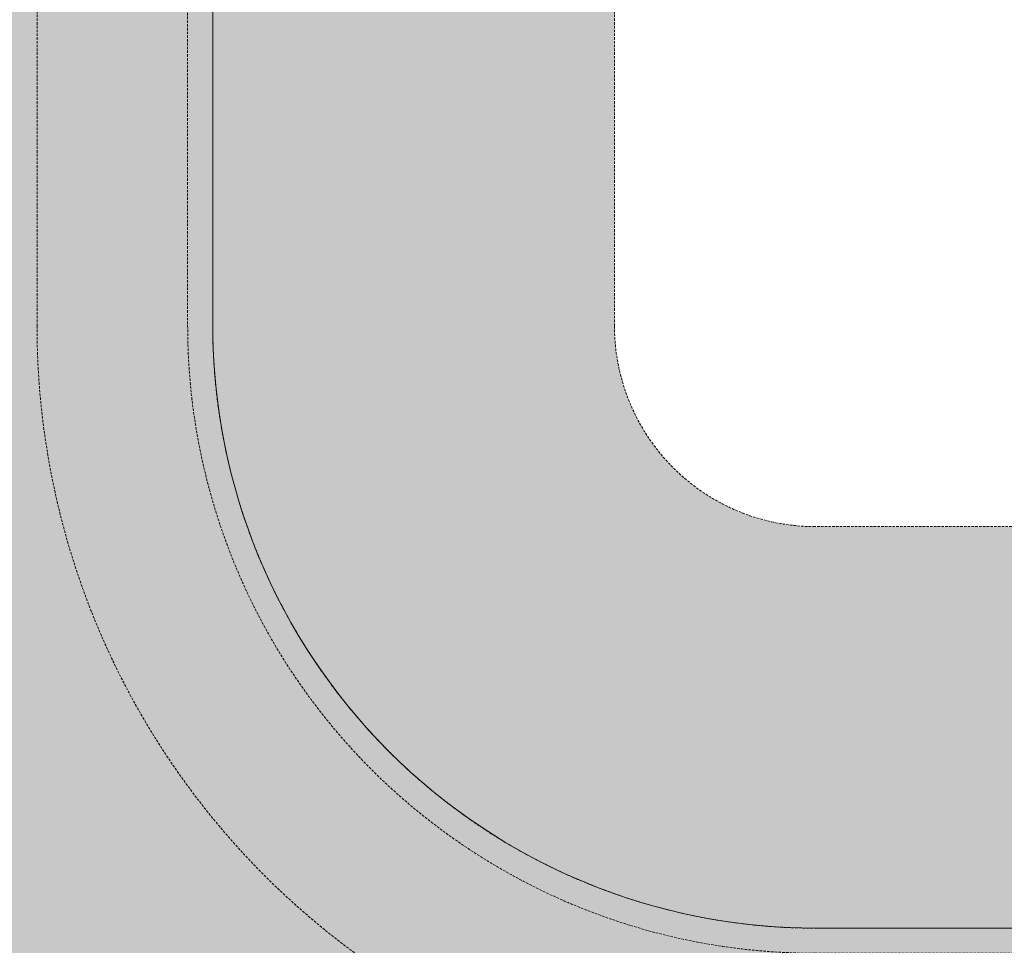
# Model space of a CAD drawing. Header units: millimetres. Extents: x 31882 to 271790, y -35693 to 24917.
# Tile 97 of 256: x 63250 to 64246, y 9466 to 10403. Entities that reach past the tile are written whole.
import ezdxf

# ---------------------------------------------------------------- set-up
doc = ezdxf.new("R2010")
doc.units = ezdxf.units.MM
doc.header["$MEASUREMENT"] = 0
doc.linetypes.add('( Dashed )', pattern=[0.75, 0.5, -0.25])
doc.layers.add('Grey', color=8, linetype='Continuous', lineweight=9)

# ---------------------------------------------------------------- blocks, each defined once
blk = doc.blocks.new('r4ttwt')
at = {"layer": 'Grey', "ltscale": 0.25}
h = blk.add_hatch(color=255, dxfattribs=at)
h.dxf.hatch_style = 1
edge = h.paths.add_edge_path()
edge.add_line((1719056.187, -78756.588), (1718972.187, -78756.588))
edge.add_arc((1718972.187, -78798.588), 42, 90, 180)
edge.add_line((1718930.187, -78798.588), (1718930.187, -78948.16))
edge.add_arc((1718972.187, -78948.16), 42, 180, 270)
edge.add_line((1718972.187, -78990.16), (1719002.187, -78990.16))
edge.add_line((1719002.187, -78990.16), (1719002.187, -78972.16))
edge.add_line((1719002.187, -78972.16), (1718972.187, -78972.16))
edge.add_arc((1718972.187, -78948.16), 24, 180, 270, ccw=False)
edge.add_line((1718948.187, -78948.16), (1718948.187, -78798.588))
edge.add_arc((1718972.187, -78798.588), 24, 90, 180, ccw=False)
edge.add_line((1718972.187, -78774.588), (1719056.187, -78774.588))
edge.add_line((1719056.187, -78774.588), (1719056.187, -78756.588))
h = blk.add_hatch(color=209, dxfattribs=at)
h.dxf.hatch_style = 1
edge = h.paths.add_edge_path()
edge.add_line((1719183.861, -78972.16), (1719183.861, -78956.16))
edge.add_line((1719183.861, -78956.16), (1718972.187, -78956.16))
edge.add_arc((1718972.187, -78948.16), 8, 180, 270, ccw=False)
edge.add_line((1718964.187, -78948.16), (1718964.187, -78798.588))
edge.add_arc((1718972.187, -78798.588), 8, 90, 180, ccw=False)
edge.add_line((1718972.187, -78790.588), (1719008.187, -78790.588))
edge.add_line((1719008.187, -78790.588), (1719008.187, -78774.588))
edge.add_line((1719008.187, -78774.588), (1718972.187, -78774.588))
edge.add_arc((1718972.187, -78798.588), 24, 90, 180)
edge.add_line((1718948.187, -78798.588), (1718948.187, -78948.16))
edge.add_arc((1718972.187, -78948.16), 24, 180, 270)
edge.add_line((1718972.187, -78972.16), (1719183.861, -78972.16))
at = {"layer": 'Grey', "color": 14, "ltscale": 0.25}
blk.add_lwpolyline([(1719056.187, -78756.588), (1718972.187, -78756.588, 0.414214), (1718930.187, -78798.588), (1718930.187, -78948.16, 0.414214), (1718972.187, -78990.16), (1719002.187, -78990.16), (1719002.187, -78972.16), (1718972.187, -78972.16, -0.414214), (1718948.187, -78948.16), (1718948.187, -78798.588, -0.414214), (1718972.187, -78774.588), (1719056.187, -78774.588)], format="xyb", close=True, dxfattribs=at)
at = {"layer": 'Grey', "linetype": '( Dashed )', "ltscale": 0.2}
blk.add_lwpolyline([(1719056.187, -78773.588), (1718972.187, -78773.588, 0.414214), (1718947.187, -78798.588), (1718947.187, -78948.16, 0.414214), (1718972.187, -78973.16), (1719002.187, -78973.16), (1719002.187, -78979.16), (1718972.187, -78979.16, -0.414214), (1718941.187, -78948.16), (1718941.187, -78798.588, -0.414214), (1718972.187, -78767.588), (1719056.187, -78767.588)], format="xyb", close=True, dxfattribs=at)
at = {"layer": 'Grey', "color": 14, "linetype": '( Dashed )', "ltscale": 0.2}
blk.add_lwpolyline([(1719183.861, -78972.16), (1719183.861, -78956.16), (1718972.187, -78956.16, -0.414214), (1718964.187, -78948.16), (1718964.187, -78798.588, -0.414214), (1718972.187, -78790.588), (1719008.187, -78790.588), (1719008.187, -78774.588), (1718972.187, -78774.588, 0.414214), (1718948.187, -78798.588), (1718948.187, -78948.16, 0.414214), (1718972.187, -78972.16)], format="xyb", close=True, dxfattribs=at)

msp = doc.modelspace()

# ---------------------------------------------------------------- block references
at = {"xscale": 25.4, "yscale": 25.4, "zscale": 25.4}
msp.add_blockref('r4ttwt', (-43597838.4, 2015376.23), dxfattribs=at)

doc.saveas('drawing.dxf')
